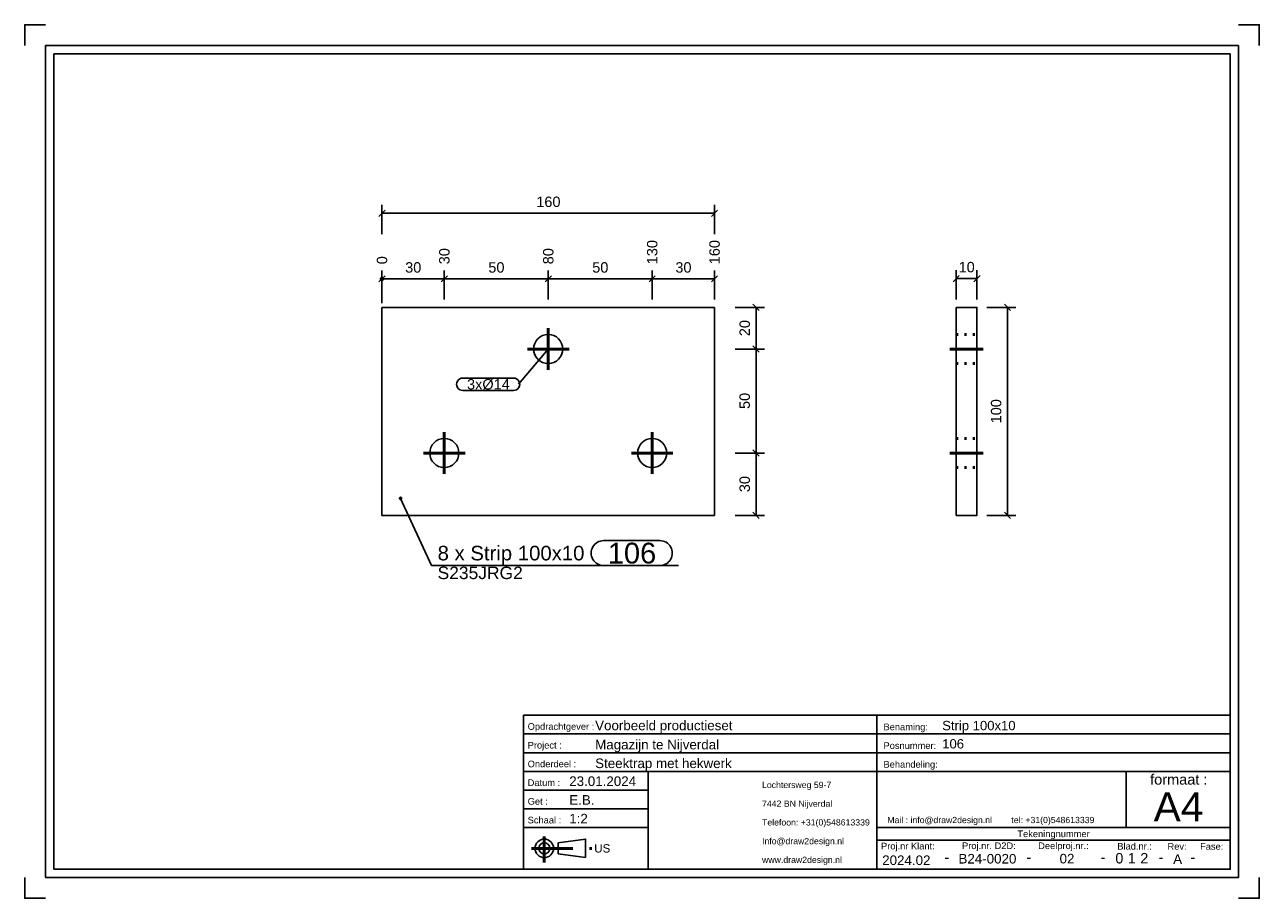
# Model space of a CAD drawing. Header units: millimetres. Extents: x 411 to 708, y -321 to -111.
import ezdxf
from ezdxf.enums import TextEntityAlignment as Align

# ---------------------------------------------------------------- set-up
doc = ezdxf.new("R2010")
doc.units = ezdxf.units.MM
doc.linetypes.add('DOT', pattern=[2, 0.5, -1.5])
doc.linetypes.add('STRICHPUNKT2', pattern=[18.5, 10, -4, 0.5, -4])
doc.layers.get('0').update_dxf_attribs({"linetype": 'CONTINUOUS'})
for name, color, linetype in [('DIM49', 4, 'CONTINUOUS'), ('TXT_ALL', 7, 'CONTINUOUS'), ('TXT_DIM49', 2, 'CONTINUOUS'), ('TXT_YELLOW', 2, 'CONTINUOUS')]:
    doc.layers.add(name, color=color, linetype=linetype)
doc.layers.add('LE_ALL', color=7, linetype='CONTINUOUS', lineweight=50)
doc.styles.add('ARIAL', font='arial.ttf')

# ---------------------------------------------------------------- blocks, each defined once
blk = doc.blocks.new('TFIELD_00005', base_point=(588.82, -311.76))
at = {"layer": 'TXT_YELLOW', "style": 'ARIAL'}
for s, p in [('Lochtersweg 59-7', (588.82, -293.76)), ('7442 BN Nijverdal', (588.82, -298.26)), ('Telefoon: +31(0)548613339', (588.82, -302.76)), ('Info@draw2design.nl', (588.82, -307.26)), ('www.draw2design.nl', (588.82, -311.76))]:
    blk.add_text(s, height=1.5, dxfattribs=at).set_placement(p, align=Align.MIDDLE_LEFT)
blk = doc.blocks.new('FLEX_00004', base_point=(601.63, -314.01))
blk.add_blockref('TFIELD_00005', (588.82, -311.76))
blk = doc.blocks.new('D2D_00003', base_point=(561.69, -312.15))
blk.add_blockref('FLEX_00004', (601.63, -314.01))
blk = doc.blocks.new('TFIELD_00007', base_point=(683.03, -299.01))
at = {"layer": 'TXT_YELLOW', "style": 'ARIAL'}
blk.add_text('A4', height=7, dxfattribs=at).set_placement((683.03, -299.01), align=Align.MIDDLE_LEFT)
blk = doc.blocks.new('FLEX_00006', base_point=(688.94, -304.01))
blk.add_blockref('TFIELD_00007', (683.03, -299.01))
blk = doc.blocks.new('TFIELD_00010', base_point=(618.95, -302.19))
at = {"layer": 'TXT_YELLOW', "style": 'ARIAL'}
blk.add_text('Mail : info@draw2design.nl        tel: +31(0)548613339', height=1.5, dxfattribs=at).set_placement((618.95, -302.19), align=Align.MIDDLE_LEFT)
blk = doc.blocks.new('FLEX_00009', base_point=(618.95, -303.44))
blk.add_blockref('TFIELD_00010', (618.95, -302.19))
blk = doc.blocks.new('DRAW2DESIGNLOGO_00008', base_point=(618.87, -300.52))
blk.add_blockref('FLEX_00009', (618.95, -303.44))
blk = doc.blocks.new('TFIELD_00014', base_point=(548.44, -309.01))
at = {"layer": 'TXT_YELLOW', "style": 'ARIAL'}
blk.add_text('US', height=2, dxfattribs=at).set_placement((548.44, -309.01), align=Align.MIDDLE_LEFT)
blk = doc.blocks.new('FLEX_00013', base_point=(548.44, -309.01))
blk.add_blockref('TFIELD_00014', (548.44, -309.01))
blk = doc.blocks.new('US_00012', base_point=(537.77, -309.01))
blk.add_line((539.8, -310.34), (546.36, -311.23))
blk.add_lwpolyline([(539.8, -310.34), (539.8, -307.67), (546.36, -306.79), (546.36, -311.23)])
for radius in [2.22, 1.33]:
    blk.add_circle((536.44, -309.01), radius)
at = {"layer": 'LE_ALL', "color": 1, "linetype": 'STRICHPUNKT2'}
for p, q in [((536.44, -306.19), (536.44, -312.41)), ((533.34, -309.01), (548.21, -309.01))]:
    blk.add_line(p, q, dxfattribs=at)
blk.add_blockref('FLEX_00013', (548.44, -309.01))
blk = doc.blocks.new('SCHRIFE_00016', base_point=(542.44, -294.01))
for p, q in [((531.44, -277.01), (616.44, -277.01)), ((616.44, -277.01), (701.44, -277.01)), ((616.44, -314.01), (616.44, -277.01)), ((701.44, -277.01), (701.44, -314.01)), ((531.44, -281.51), (616.44, -281.51)), ((616.44, -281.51), (701.44, -281.51)), ((531.44, -286.01), (616.44, -286.01)), ((616.44, -286.01), (701.44, -286.01)), ((531.44, -290.51), (701.44, -290.51)), ((561.44, -290.51), (561.44, -314.01)), ((676.44, -290.51), (676.44, -304.01)), ((561.44, -295.01), (531.44, -295.01)), ((561.44, -299.51), (531.44, -299.51)), ((561.44, -304.01), (531.44, -304.01)), ((701.44, -304.01), (616.44, -304.01)), ((701.44, -307.01), (616.44, -307.01))]:
    blk.add_line(p, q)
blk.add_lwpolyline([(701.44, -314.01), (531.44, -314.01), (531.44, -277.01)])
at = {"layer": 'TXT_YELLOW', "style": 'ARIAL'}
for s, height, p in [('Voorbeeld productieset', 2.3, (548.67, -280.61)), ('Strip 100x10', 2.25, (632.16, -280.61)), ('Magazijn te Nijverdal', 2.3, (548.67, -285.21)), ('106', 2.25, (632.16, -285)), ('Steektrap met hekwerk', 2.3, (548.67, -289.71)), ('23.01.2024', 2.3, (542.44, -294.01)), ('E.B.', 2.3, (542.44, -298.51)), ('1:2', 2.3, (542.44, -303.01))]:
    blk.add_text(s, height=height, dxfattribs=at).set_placement(p)
for s, height, p in [('2024.02', 2.3, (623.53, -313.01)), ('-', 2.5, (633.27, -312.35)), ('B24-0020', 2.3, (643.04, -312.65)), ('-', 2.5, (653.01, -312.35)), ('02', 2.3, (662.18, -312.63)), ('-', 2.5, (670.84, -312.35)), ('-', 2.5, (684.78, -312.35)), ('A', 2.3, (688.79, -312.74)), ('-', 2.5, (692.44, -312.35))]:
    blk.add_text(s, height=height, dxfattribs=at).set_placement(p, align=Align.CENTER)
blk = doc.blocks.new('TFIELD_00020', base_point=(679.8, -311.38))
at = {"layer": 'TXT_ALL', "style": 'ARIAL'}
blk.add_text('2', height=2.5, dxfattribs=at).set_placement((679.8, -311.38), align=Align.MIDDLE_LEFT)
blk = doc.blocks.new('2_00019')
blk.add_blockref('TFIELD_00020', (679.8, -311.38))
blk = doc.blocks.new('TELLER1_00018')
blk.add_blockref('2_00019', (0, 0))
blk = doc.blocks.new('TFIELD_00023', base_point=(676.8, -311.38))
at = {"layer": 'TXT_ALL', "style": 'ARIAL'}
blk.add_text('1', height=2.5, dxfattribs=at).set_placement((676.8, -311.38), align=Align.MIDDLE_LEFT)
blk = doc.blocks.new('1_00022')
blk.add_blockref('TFIELD_00023', (676.8, -311.38))
blk = doc.blocks.new('TELLER2_00021')
blk.add_blockref('1_00022', (0, 0))
blk = doc.blocks.new('TFIELD_00026', base_point=(673.8, -311.38))
at = {"layer": 'TXT_ALL', "style": 'ARIAL'}
blk.add_text('0', height=2.5, dxfattribs=at).set_placement((673.8, -311.38), align=Align.MIDDLE_LEFT)
blk = doc.blocks.new('0_00025')
blk.add_blockref('TFIELD_00026', (673.8, -311.38))
blk = doc.blocks.new('TELLER3_00024')
blk.add_blockref('0_00025', (0, 0))
blk = doc.blocks.new('NL_00027', base_point=(532.44, -280.51))
at = {"layer": 'TXT_ALL', "color": 1, "style": 'ARIAL'}
blk.add_text('Tekeningnummer', height=1.6, dxfattribs=at).set_placement((658.94, -305.51), align=Align.MIDDLE_CENTER)
at = {"layer": 'TXT_YELLOW', "style": 'ARIAL'}
for s, p in [('Opdrachtgever :', (532.44, -280.51)), ('Benaming:', (618.04, -280.61)), ('Project :', (532.44, -285.01)), ('Posnummer:', (618.04, -285.11)), ('Onderdeel :', (532.44, -289.51)), ('Behandeling:', (618.04, -289.61)), ('Datum :', (532.44, -294.01)), ('Get :', (532.44, -298.51)), ('Schaal :', (532.44, -303.01)), ('Proj.nr Klant:', (617.44, -309.26)), ('Proj.nr. D2D:', (636.93, -309.18)), ('Deelproj.nr.:', (655.25, -309.18)), ('Blad.nr.:', (674.28, -309.3)), ('Rev:', (686.36, -309.34)), ('Fase:', (694.2, -309.34))]:
    blk.add_text(s, height=1.6, dxfattribs=at).set_placement(p)
blk.add_text('formaat :', height=2.5, dxfattribs=at).set_placement((689.07, -293.69), align=Align.CENTER)
blk = doc.blocks.new('SCHRIFE_00015')
for name, p in [('SCHRIFE_00016', (542.44, -294.01)), ('NL_00027', (532.44, -280.51)), ('TELLER3_00024', (0, 0)), ('TELLER2_00021', (0, 0)), ('TELLER1_00018', (0, 0))]:
    blk.add_blockref(name, p)
blk = doc.blocks.new('DINA4Q_00002', base_point=(701.44, -118.01))
for p, q in [((418.44, -314.01), (418.44, -118.01)), ((418.44, -118.01), (701.44, -118.01)), ((703.44, -116.01), (703.44, -316.01)), ((416.44, -316.01), (703.44, -316.01))]:
    blk.add_line(p, q)
for points in [[(411.44, -116.01), (411.44, -111.01), (416.44, -111.01)], [(703.44, -111.01), (708.44, -111.01), (708.44, -116.01)], [(416.44, -316.01), (416.44, -116.01), (703.44, -116.01)], [(701.44, -118.01), (701.44, -314.01), (418.44, -314.01)], [(411.44, -316.01), (411.44, -321.01), (416.44, -321.01)], [(703.44, -321.01), (708.44, -321.01), (708.44, -316.01)]]:
    blk.add_lwpolyline(points)
for name, p in [('SCHRIFE_00015', (0, 0)), ('D2D_00003', (561.69, -312.15)), ('FLEX_00006', (688.94, -304.01)), ('DRAW2DESIGNLOGO_00008', (618.87, -300.52)), ('US_00012', (537.77, -309.01))]:
    blk.add_blockref(name, p)
blk = doc.blocks.new('_ZBL0006_00001')
blk.add_blockref('DINA4Q_00002', (701.44, -118.01))
blk = doc.blocks.new('_D1', base_point=(513.64, -168.6))
at = {"layer": 'DIM49', "color": 1}
for p, q in [((497.39, -172.1), (512.39, -172.1)), ((511.64, -172.85), (513.14, -171.35)), ((512.39, -177.1), (512.39, -170.1))]:
    blk.add_line(p, q, dxfattribs=at)
at = {"layer": 'TXT_DIM49', "style": 'ARIAL'}
blk.add_text('30', height=2.5, rotation=90.0002, dxfattribs=at).set_placement((513.64, -168.6))
blk = doc.blocks.new('_D2', base_point=(538.64, -168.6))
at = {"layer": 'DIM49', "color": 1}
for p, q in [((497.39, -172.1), (537.39, -172.1)), ((536.64, -172.85), (538.14, -171.35)), ((537.39, -177.1), (537.39, -170.1))]:
    blk.add_line(p, q, dxfattribs=at)
at = {"layer": 'TXT_DIM49', "style": 'ARIAL'}
blk.add_text('80', height=2.5, rotation=90.0002, dxfattribs=at).set_placement((538.64, -168.6))
blk = doc.blocks.new('_D3', base_point=(563.64, -168.6))
at = {"layer": 'DIM49', "color": 1}
for p, q in [((497.39, -172.1), (562.39, -172.1)), ((561.64, -172.85), (563.14, -171.35)), ((562.39, -177.1), (562.39, -170.1))]:
    blk.add_line(p, q, dxfattribs=at)
at = {"layer": 'TXT_DIM49', "style": 'ARIAL'}
blk.add_text('130', height=2.5, rotation=90.0002, dxfattribs=at).set_placement((563.64, -168.6))
blk = doc.blocks.new('_D4', base_point=(578.64, -168.6))
at = {"layer": 'DIM49', "color": 1}
for p, q in [((497.39, -172.1), (577.39, -172.1)), ((576.64, -172.85), (578.14, -171.35)), ((577.39, -177.1), (577.39, -170.1))]:
    blk.add_line(p, q, dxfattribs=at)
at = {"layer": 'TXT_DIM49', "style": 'ARIAL'}
blk.add_text('160', height=2.5, rotation=90.0002, dxfattribs=at).set_placement((578.64, -168.6))
blk = doc.blocks.new('_D5', base_point=(498.64, -168.6))
at = {"layer": 'DIM49', "color": 1}
for p, q in [((497.76, -172.18), (497.03, -172.18)), ((497.75, -171.98), (497.04, -171.98)), ((497.58, -171.78), (497.21, -171.78)), ((497.39, -177.97), (497.39, -170.1)), ((497.14, -172.38), (497.65, -172.38))]:
    blk.add_line(p, q, dxfattribs=at)
blk.add_lwpolyline([(497.03, -172.2), (497.07, -172.29), (497.13, -172.37), (497.21, -172.43), (497.3, -172.47), (497.39, -172.48), (497.49, -172.47), (497.58, -172.43), (497.66, -172.37), (497.72, -172.29), (497.76, -172.2), (497.77, -172.1), (497.76, -172.01), (497.72, -171.92), (497.66, -171.84), (497.58, -171.78), (497.49, -171.74), (497.39, -171.73), (497.3, -171.74), (497.21, -171.78), (497.13, -171.84), (497.07, -171.92), (497.03, -172.01), (497.02, -172.1)], close=True, dxfattribs=at)
at = {"layer": 'TXT_DIM49', "style": 'ARIAL'}
blk.add_text('0', height=2.5, rotation=90.0002, dxfattribs=at).set_placement((498.64, -168.6))
blk = doc.blocks.new('_D6', base_point=(502.97, -170.6))
at = {"layer": 'DIM49', "color": 1}
for p, q in [((498.14, -171.35), (496.64, -172.85)), ((497.39, -177.1), (497.39, -170.1)), ((497.39, -172.1), (512.39, -172.1)), ((511.64, -172.85), (513.14, -171.35)), ((512.39, -177.1), (512.39, -170.1))]:
    blk.add_line(p, q, dxfattribs=at)
at = {"layer": 'TXT_DIM49', "style": 'ARIAL'}
blk.add_text('30', height=2.5, dxfattribs=at).set_placement((502.97, -170.6))
blk = doc.blocks.new('_D7', base_point=(522.97, -170.6))
at = {"layer": 'DIM49', "color": 1}
for p, q in [((513.14, -171.35), (511.64, -172.85)), ((512.39, -177.1), (512.39, -170.1)), ((512.39, -172.1), (537.39, -172.1)), ((536.64, -172.85), (538.14, -171.35)), ((537.39, -177.1), (537.39, -170.1))]:
    blk.add_line(p, q, dxfattribs=at)
at = {"layer": 'TXT_DIM49', "style": 'ARIAL'}
blk.add_text('50', height=2.5, dxfattribs=at).set_placement((522.97, -170.6))
blk = doc.blocks.new('_D8', base_point=(547.97, -170.6))
at = {"layer": 'DIM49', "color": 1}
for p, q in [((538.14, -171.35), (536.64, -172.85)), ((537.39, -177.1), (537.39, -170.1)), ((537.39, -172.1), (562.39, -172.1)), ((561.64, -172.85), (563.14, -171.35)), ((562.39, -177.1), (562.39, -170.1))]:
    blk.add_line(p, q, dxfattribs=at)
at = {"layer": 'TXT_DIM49', "style": 'ARIAL'}
blk.add_text('50', height=2.5, dxfattribs=at).set_placement((547.97, -170.6))
blk = doc.blocks.new('_D9', base_point=(567.97, -170.6))
at = {"layer": 'DIM49', "color": 1}
for p, q in [((563.14, -171.35), (561.64, -172.85)), ((562.39, -177.1), (562.39, -170.1)), ((562.39, -172.1), (577.39, -172.1)), ((576.64, -172.85), (578.14, -171.35)), ((577.39, -177.1), (577.39, -170.1))]:
    blk.add_line(p, q, dxfattribs=at)
at = {"layer": 'TXT_DIM49', "style": 'ARIAL'}
blk.add_text('30', height=2.5, dxfattribs=at).set_placement((567.97, -170.6))
blk = doc.blocks.new('_D10', base_point=(534.51, -154.83))
at = {"layer": 'DIM49', "color": 1}
for p, q in [((497.39, -161.33), (497.39, -154.33)), ((577.39, -161.33), (577.39, -154.33)), ((498.14, -155.58), (496.64, -157.08)), ((497.39, -156.33), (577.39, -156.33)), ((576.64, -157.08), (578.14, -155.58))]:
    blk.add_line(p, q, dxfattribs=at)
at = {"layer": 'TXT_DIM49', "style": 'ARIAL'}
blk.add_text('160', height=2.5, dxfattribs=at).set_placement((534.51, -154.83))
blk = doc.blocks.new('_D11', base_point=(585.89, -223.39))
at = {"layer": 'DIM49', "color": 1}
for p, q in [((588.14, -214.72), (586.64, -213.22)), ((582.39, -213.97), (589.39, -213.97)), ((587.39, -228.97), (587.39, -213.97)), ((586.64, -228.22), (588.14, -229.72)), ((582.39, -228.97), (589.39, -228.97))]:
    blk.add_line(p, q, dxfattribs=at)
at = {"layer": 'TXT_DIM49', "style": 'ARIAL'}
blk.add_text('30', height=2.5, rotation=90.0002, dxfattribs=at).set_placement((585.89, -223.39))
blk = doc.blocks.new('_D12', base_point=(585.89, -203.39))
at = {"layer": 'DIM49', "color": 1}
for p, q in [((582.39, -188.97), (589.39, -188.97)), ((588.14, -189.72), (586.64, -188.22)), ((587.39, -213.97), (587.39, -188.97)), ((586.64, -213.22), (588.14, -214.72)), ((582.39, -213.97), (589.39, -213.97))]:
    blk.add_line(p, q, dxfattribs=at)
at = {"layer": 'TXT_DIM49', "style": 'ARIAL'}
blk.add_text('50', height=2.5, rotation=90.0002, dxfattribs=at).set_placement((585.89, -203.39))
blk = doc.blocks.new('_D13', base_point=(585.89, -185.89))
at = {"layer": 'DIM49', "color": 1}
for p, q in [((582.39, -178.97), (589.39, -178.97)), ((588.14, -179.72), (586.64, -178.22)), ((587.39, -188.97), (587.39, -178.97)), ((582.39, -188.97), (589.39, -188.97)), ((586.64, -188.22), (588.14, -189.72))]:
    blk.add_line(p, q, dxfattribs=at)
at = {"layer": 'TXT_DIM49', "style": 'ARIAL'}
blk.add_text('20', height=2.5, rotation=90.0002, dxfattribs=at).set_placement((585.89, -185.89))
blk = doc.blocks.new('SHAPE_00064', base_point=(537.39, -188.97))
at = {"layer": 'DIM49', "color": 3}
for p, q in [((537.39, -188.97), (530.27, -197.45)), ((516.85, -195.95), (529.02, -195.95)), ((529.02, -198.95), (516.85, -198.95))]:
    blk.add_line(p, q, dxfattribs=at)
for centre, start_param, end_param in [((516.85, -197.45), 1.570796, 4.712389), ((529.02, -197.45), 4.712389, 7.853982)]:
    blk.add_ellipse(centre, major_axis=(1.5, 0), ratio=1, start_param=start_param, end_param=end_param, dxfattribs=at)
at = {"layer": 'TXT_DIM49', "style": 'ARIAL'}
blk.add_text('3xØ14', height=2.5, dxfattribs=at).set_placement((517.85, -197.45), align=Align.MIDDLE_LEFT)
blk = doc.blocks.new('SHAPE_00065', base_point=(501.85, -224.87))
at = {"layer": 'DIM49', "color": 3}
for p, q in [((501.59, -224.83), (502.11, -224.83)), ((501.64, -225.03), (502.05, -225.03)), ((501.96, -224.63), (501.74, -224.63)), ((501.85, -224.87), (509.27, -241.03)), ((550.71, -235.03), (564.23, -235.03)), ((509.27, -241.03), (568.73, -241.03)), ((564.23, -241.03), (550.71, -241.03))]:
    blk.add_line(p, q, dxfattribs=at)
blk.add_lwpolyline([(501.68, -224.66), (501.63, -224.71), (501.6, -224.77), (501.59, -224.84), (501.59, -224.91), (501.61, -224.98), (501.65, -225.03), (501.7, -225.08), (501.76, -225.11), (501.82, -225.13), (501.89, -225.13), (501.96, -225.11), (502.02, -225.07), (502.06, -225.02), (502.1, -224.96), (502.11, -224.89), (502.11, -224.82), (502.09, -224.76), (502.05, -224.7), (502, -224.65), (501.94, -224.62), (501.87, -224.6), (501.81, -224.61), (501.74, -224.63)], close=True, dxfattribs=at)
for centre, start_param, end_param in [((550.71, -238.03), 1.570796, 4.712389), ((564.23, -238.03), 4.712389, 7.853982)]:
    blk.add_ellipse(centre, major_axis=(3, 0), ratio=1, start_param=start_param, end_param=end_param, dxfattribs=at)
at = {"layer": 'TXT_DIM49', "style": 'ARIAL'}
for s, height, p in [('8 x Strip 100x10', 3.5, (510.77, -238.03)), ('106', 5, (551.71, -238.03)), ('S235JRG2', 3, (510.77, -242.78))]:
    blk.add_text(s, height=height, dxfattribs=at).set_placement(p, align=Align.MIDDLE_LEFT)
blk = doc.blocks.new('Strip 100x10_00035', base_point=(537.39, -192.47))
for p, q in [((497.39, -178.97), (577.39, -178.97)), ((497.39, -178.97), (497.39, -228.97)), ((577.39, -228.97), (577.39, -178.97)), ((497.39, -228.97), (577.39, -228.97))]:
    blk.add_line(p, q)
for centre in [(537.39, -188.97), (512.39, -213.97), (562.39, -213.97)]:
    blk.add_circle(centre, 3.5)
for name, p in [('_D10', (534.51, -154.83)), ('_D3', (563.64, -168.6)), ('_D4', (578.64, -168.6)), ('_D1', (513.64, -168.6)), ('_D2', (538.64, -168.6)), ('_D5', (498.64, -168.6)), ('_D6', (502.97, -170.6)), ('_D7', (522.97, -170.6)), ('_D8', (547.97, -170.6)), ('_D9', (567.97, -170.6)), ('_D13', (585.89, -185.89)), ('SHAPE_00064', (537.39, -188.97)), ('_D12', (585.89, -203.39)), ('_D11', (585.89, -223.39)), ('SHAPE_00065', (501.85, -224.87))]:
    blk.add_blockref(name, p)
blk = doc.blocks.new('_00037', base_point=(562.39, -213.97))
at = {"layer": 'LE_ALL', "color": 1, "linetype": 'STRICHPUNKT2'}
for p, q in [((537.39, -188.97), (537.39, -183.97)), ((537.39, -188.97), (537.39, -183.97)), ((537.39, -188.97), (532.39, -188.97)), ((537.39, -188.97), (532.39, -188.97)), ((537.39, -188.97), (542.39, -188.97)), ((537.39, -188.97), (537.39, -193.97)), ((537.39, -188.97), (542.39, -188.97)), ((537.39, -188.97), (537.39, -193.97)), ((512.39, -213.97), (512.39, -208.97)), ((512.39, -213.97), (512.39, -208.97)), ((562.39, -213.97), (562.39, -208.97)), ((562.39, -213.97), (562.39, -208.97)), ((512.39, -213.97), (507.39, -213.97)), ((512.39, -213.97), (507.39, -213.97)), ((512.39, -213.97), (512.39, -218.97)), ((512.39, -213.97), (517.39, -213.97)), ((512.39, -213.97), (512.39, -218.97)), ((512.39, -213.97), (517.39, -213.97)), ((562.39, -213.97), (557.39, -213.97)), ((562.39, -213.97), (557.39, -213.97)), ((562.39, -213.97), (562.39, -218.97)), ((562.39, -213.97), (567.39, -213.97)), ((562.39, -213.97), (562.39, -218.97)), ((562.39, -213.97), (567.39, -213.97))]:
    blk.add_line(p, q, dxfattribs=at)
blk = doc.blocks.new('_00036')
blk.add_blockref('_00037', (562.39, -213.97))
blk = doc.blocks.new('Strip 100x10_00034')
for name, p in [('Strip 100x10_00035', (537.39, -192.47)), ('_00036', (0, 0))]:
    blk.add_blockref(name, p)
blk = doc.blocks.new('Baluster_00033')
blk.add_blockref('Strip 100x10_00034', (0, 0))
blk = doc.blocks.new('Hekwerk verdieping_00032')
blk.add_blockref('Baluster_00033', (0, 0))
blk = doc.blocks.new('Smits Agro_00031')
blk.add_blockref('Hekwerk verdieping_00032', (0, 0))
blk = doc.blocks.new('Nijverdal_00030')
blk.add_blockref('Smits Agro_00031', (0, 0))
blk = doc.blocks.new('_A3D0010_00029')
blk.add_blockref('Nijverdal_00030', (0, 0))
blk = doc.blocks.new('_ANS0010_00028')
blk.add_blockref('_A3D0010_00029', (0, 0))
blk = doc.blocks.new('_D14', base_point=(636.1, -170.53))
at = {"layer": 'DIM49', "color": 1}
for p, q in [((636.27, -171.28), (634.77, -172.78)), ((635.52, -177.03), (635.52, -170.03)), ((635.52, -172.03), (640.52, -172.03)), ((639.77, -172.78), (641.27, -171.28)), ((640.52, -177.03), (640.52, -170.03))]:
    blk.add_line(p, q, dxfattribs=at)
at = {"layer": 'TXT_DIM49', "style": 'ARIAL'}
blk.add_text('10', height=2.5, dxfattribs=at).set_placement((636.1, -170.53))
blk = doc.blocks.new('_D15', base_point=(646.37, -206.85))
at = {"layer": 'DIM49', "color": 1}
for p, q in [((642.87, -178.97), (649.87, -178.97)), ((648.62, -179.72), (647.12, -178.22)), ((647.87, -178.97), (647.87, -228.97)), ((647.12, -228.22), (648.62, -229.72)), ((642.87, -228.97), (649.87, -228.97))]:
    blk.add_line(p, q, dxfattribs=at)
at = {"layer": 'TXT_DIM49', "style": 'ARIAL'}
blk.add_text('100', height=2.5, rotation=90.0002, dxfattribs=at).set_placement((646.37, -206.85))
blk = doc.blocks.new('Strip 100x10_00045', base_point=(635.52, -192.47))
blk.add_lwpolyline([(635.52, -178.97), (640.52, -178.97), (640.52, -228.97), (635.52, -228.97)], close=True)
at = {"layer": 'LE_ALL', "color": 3, "linetype": 'DOT'}
for p, q in [((635.52, -185.47), (640.52, -185.47)), ((635.52, -192.47), (640.52, -192.47)), ((635.52, -210.47), (640.52, -210.47)), ((635.52, -217.47), (640.52, -217.47))]:
    blk.add_line(p, q, dxfattribs=at)
for name, p in [('_D14', (636.1, -170.53)), ('_D15', (646.37, -206.85))]:
    blk.add_blockref(name, p)
blk = doc.blocks.new('_00047', base_point=(634.02, -213.97))
at = {"layer": 'LE_ALL', "color": 1, "linetype": 'STRICHPUNKT2'}
for p, q in [((634.02, -188.97), (642.02, -188.97)), ((634.02, -213.97), (642.02, -213.97)), ((634.02, -213.97), (642.02, -213.97))]:
    blk.add_line(p, q, dxfattribs=at)
blk = doc.blocks.new('_00046')
blk.add_blockref('_00047', (634.02, -213.97))
blk = doc.blocks.new('Strip 100x10_00044')
for name, p in [('Strip 100x10_00045', (635.52, -192.47)), ('_00046', (0, 0))]:
    blk.add_blockref(name, p)
blk = doc.blocks.new('Baluster_00043')
blk.add_blockref('Strip 100x10_00044', (0, 0))
blk = doc.blocks.new('Hekwerk verdieping_00042')
blk.add_blockref('Baluster_00043', (0, 0))
blk = doc.blocks.new('Smits Agro_00041')
blk.add_blockref('Hekwerk verdieping_00042', (0, 0))
blk = doc.blocks.new('Nijverdal_00040')
blk.add_blockref('Smits Agro_00041', (0, 0))
blk = doc.blocks.new('_A3D0011_00039')
blk.add_blockref('Nijverdal_00040', (0, 0))
blk = doc.blocks.new('_ANS0011_00038')
blk.add_blockref('_A3D0011_00039', (0, 0))

msp = doc.modelspace()

# ---------------------------------------------------------------- block references
for name in ['_ZBL0006_00001', '_ANS0010_00028', '_ANS0011_00038']:
    msp.add_blockref(name, (0, 0))

doc.saveas('drawing.dxf')
